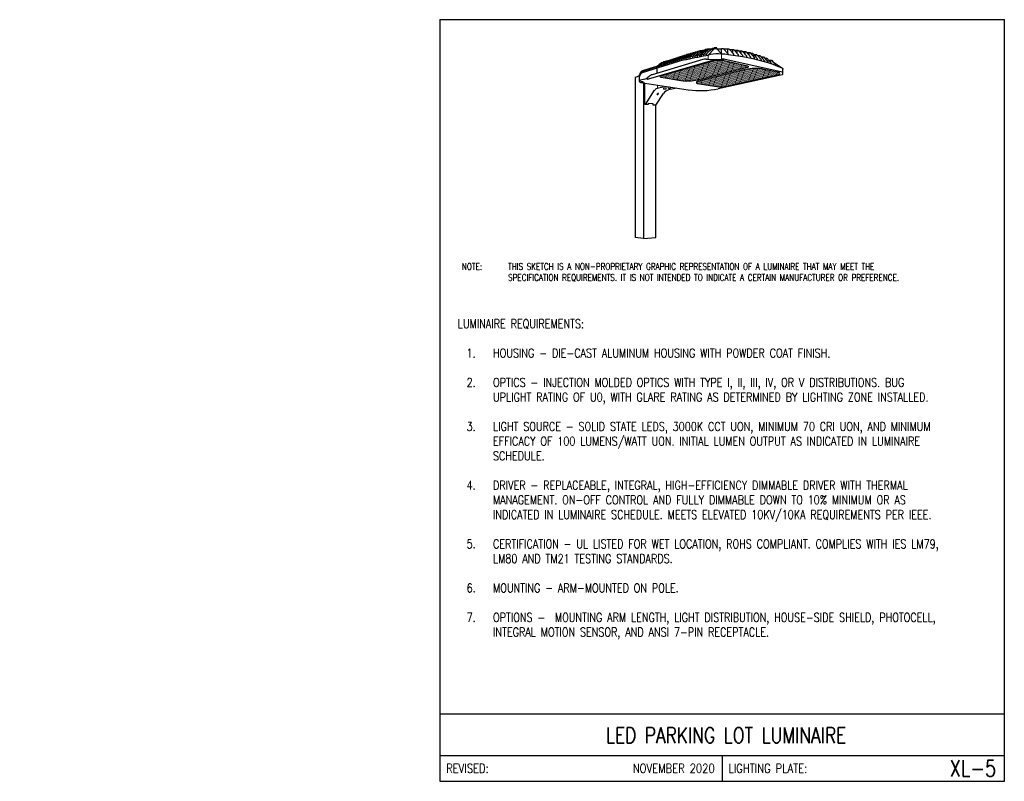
# Model space of a CAD drawing. Header units: inches. Extents: x -5.1 to 6.8, y 0 to 9.2.
import ezdxf
from ezdxf.enums import TextEntityAlignment as Align

# ---------------------------------------------------------------- set-up
doc = ezdxf.new("R2010")
doc.units = ezdxf.units.IN
doc.header["$MEASUREMENT"] = 0
doc.layers.add('E-DETL', color=10, linetype='CONTINUOUS', lineweight=30)
doc.layers.add('E-DETL-FINE', color=9, linetype='CONTINUOUS', lineweight=0)
doc.layers.add('E-DETL-TEXT', color=3, linetype='CONTINUOUS')
doc.styles.add('romans', font='ROMANS.SHX', dxfattribs={"width": 0.8})
doc.styles.get("Standard").update_dxf_attribs({"font": 'ROMANS.SHX', "width": 0.8, "height": 0.125})

msp = doc.modelspace()

# ---------------------------------------------------------------- hatches: boundary and pattern name
at = {"layer": 'E-DETL-FINE'}
h = msp.add_hatch(dxfattribs=at)
h.set_pattern_fill('DOTS', color=256, scale=0.2, angle=25)
edge = h.paths.add_edge_path()
edge.add_line((2.909, 8.451), (2.67, 8.489))
edge.add_arc((2.672, 8.501), 0.0125, 105.9895, 260.8418, ccw=False)
edge.add_line((2.669, 8.513), (3.283, 8.689))
edge.add_arc((3.366, 8.401), 0.3, 77.5991, 105.9895, ccw=False)
edge.add_line((3.43, 8.694), (3.712, 8.632))
edge.add_arc((3.709, 8.62), 0.012, -76.0584, 77.5991, ccw=False)
edge.add_line((3.712, 8.609), (3.109, 8.459))
edge.add_arc((2.988, 8.944), 0.5, 260.8418, 283.9416, ccw=False)
h = msp.add_hatch(dxfattribs=at)
h.set_pattern_fill('DOTS', color=256, scale=0.2, angle=25)
h.paths.add_polyline_path([(4.091, 8.549), (3.911, 8.588, 0.114712), (3.684, 8.586), (3.104, 8.443, 0.817521), (3.105, 8.419), (3.343, 8.381, 0.094113), (3.436, 8.383), (4.091, 8.525, 0.810981)])

# ---------------------------------------------------------------- linework, layer by layer
at = {"layer": 'E-DETL'}
for p, q in [((0, 9.188), (0, 0)), ((0, 9.188), (6.81, 9.188)), ((6.81, 0), (6.81, 9.188)), ((3.079, 8.797), (3.022, 8.74)), ((3.11, 8.803), (3.053, 8.747)), ((3.138, 8.81), (3.079, 8.752)), ((3.103, 8.797), (3.079, 8.797)), ((3.168, 8.817), (3.107, 8.758)), ((3.131, 8.803), (3.11, 8.803)), ((3.2, 8.826), (3.135, 8.762)), ((3.161, 8.81), (3.138, 8.81)), ((3.224, 8.831), (3.158, 8.766)), ((3.191, 8.817), (3.168, 8.817)), ((3.248, 8.833), (3.184, 8.77)), ((3.219, 8.826), (3.2, 8.826)), ((3.285, 8.839), (3.218, 8.774)), ((3.246, 8.831), (3.224, 8.831)), ((3.236, 8.761), (3.309, 8.834)), ((3.278, 8.833), (3.248, 8.833)), ((3.308, 8.839), (3.285, 8.839)), ((3.342, 8.836), (3.397, 8.777)), ((3.397, 8.777), (3.397, 8.841)), ((3.397, 8.841), (3.418, 8.841)), ((3.418, 8.841), (3.478, 8.776)), ((3.423, 8.835), (3.488, 8.835)), ((3.475, 8.78), (3.475, 8.835)), ((3.488, 8.835), (3.548, 8.77)), ((3.494, 8.829), (3.543, 8.829)), ((3.536, 8.783), (3.536, 8.829)), ((3.543, 8.829), (3.603, 8.764)), ((3.55, 8.821), (3.596, 8.821)), ((3.588, 8.78), (3.588, 8.821)), ((3.596, 8.821), (3.656, 8.756)), ((3.604, 8.812), (3.645, 8.812)), ((3.637, 8.777), (3.637, 8.812)), ((3.645, 8.812), (3.704, 8.747)), ((3.654, 8.802), (3.692, 8.802)), ((3.684, 8.77), (3.684, 8.802)), ((3.692, 8.802), (3.752, 8.737)), ((3.702, 8.791), (3.738, 8.791)), ((3.731, 8.761), (3.731, 8.791)), ((3.738, 8.791), (3.798, 8.726)), ((2.943, 8.702), (2.443, 8.547)), ((2.949, 8.722), (2.445, 8.564)), ((3.262, 8.687), (2.512, 8.472)), ((3.175, 8.706), (2.56, 8.524)), ((2.7, 8.678), (2.649, 8.628)), ((2.993, 8.763), (2.674, 8.661)), ((2.727, 8.686), (2.677, 8.636)), ((2.719, 8.678), (2.7, 8.678)), ((2.751, 8.693), (2.701, 8.644)), ((2.775, 8.701), (2.725, 8.652)), ((2.743, 8.686), (2.727, 8.686)), ((2.799, 8.709), (2.748, 8.659)), ((2.768, 8.693), (2.751, 8.693)), ((2.824, 8.717), (2.773, 8.667)), ((2.791, 8.701), (2.775, 8.701)), ((2.848, 8.724), (2.798, 8.675)), ((2.798, 8.659), (2.798, 8.675)), ((2.816, 8.709), (2.799, 8.709)), ((2.871, 8.731), (2.82, 8.681)), ((2.82, 8.665), (2.82, 8.681)), ((2.841, 8.717), (2.824, 8.717)), ((2.895, 8.74), (2.842, 8.688)), ((2.842, 8.672), (2.842, 8.688)), ((2.863, 8.724), (2.848, 8.724)), ((2.921, 8.747), (2.869, 8.697)), ((2.869, 8.681), (2.869, 8.697)), ((2.886, 8.731), (2.871, 8.731)), ((2.945, 8.756), (2.892, 8.704)), ((2.892, 8.688), (2.892, 8.704)), ((2.913, 8.74), (2.895, 8.74)), ((2.974, 8.766), (2.92, 8.713)), ((2.92, 8.697), (2.92, 8.713)), ((2.936, 8.747), (2.921, 8.747)), ((2.964, 8.756), (2.945, 8.756)), ((2.999, 8.773), (2.946, 8.721)), ((2.946, 8.705), (2.946, 8.721)), ((3.026, 8.781), (2.972, 8.728)), ((2.972, 8.712), (2.972, 8.728)), ((2.991, 8.766), (2.974, 8.766)), ((3.051, 8.788), (2.996, 8.734)), ((2.996, 8.718), (2.996, 8.734)), ((3.018, 8.773), (2.999, 8.773)), ((3.022, 8.724), (3.022, 8.74)), ((3.044, 8.781), (3.026, 8.781)), ((3.071, 8.788), (3.051, 8.788)), ((3.053, 8.725), (3.053, 8.747)), ((3.079, 8.73), (3.079, 8.752)), ((3.107, 8.736), (3.107, 8.758)), ((3.135, 8.741), (3.135, 8.762)), ((3.158, 8.746), (3.158, 8.766)), ((3.184, 8.751), (3.184, 8.77)), ((3.218, 8.759), (3.218, 8.774)), ((4.128, 8.554), (3.428, 8.71)), ((3.478, 8.769), (3.478, 8.776)), ((3.548, 8.759), (3.548, 8.77)), ((3.603, 8.751), (3.603, 8.764)), ((3.656, 8.743), (3.656, 8.756)), ((3.704, 8.735), (3.704, 8.747)), ((3.747, 8.782), (3.773, 8.782)), ((3.752, 8.726), (3.752, 8.737)), ((3.765, 8.763), (3.765, 8.782)), ((3.773, 8.782), (3.833, 8.717)), ((3.786, 8.768), (3.821, 8.768)), ((3.798, 8.715), (3.798, 8.726)), ((3.813, 8.74), (3.813, 8.768)), ((3.821, 8.768), (3.881, 8.703)), ((3.833, 8.707), (3.833, 8.717)), ((3.834, 8.754), (3.862, 8.754)), ((3.854, 8.734), (3.854, 8.754)), ((3.862, 8.754), (3.922, 8.689)), ((3.876, 8.739), (3.903, 8.739)), ((3.881, 8.694), (3.881, 8.703)), ((3.895, 8.717), (3.895, 8.739)), ((3.903, 8.739), (3.963, 8.674)), ((3.918, 8.722), (3.945, 8.722)), ((3.922, 8.682), (3.922, 8.689)), ((3.937, 8.701), (3.937, 8.722)), ((3.945, 8.722), (4.005, 8.657)), ((3.963, 8.671), (3.963, 8.674)), ((3.966, 8.699), (4, 8.699)), ((3.992, 8.671), (3.992, 8.699)), ((4, 8.699), (4.055, 8.639)), ((2.597, 8.617), (2.445, 8.569)), ((2.672, 8.669), (2.621, 8.619)), ((2.621, 8.542), (2.621, 8.619)), ((2.625, 8.631), (2.646, 8.647)), ((2.649, 8.612), (2.649, 8.628)), ((2.691, 8.669), (2.672, 8.669)), ((2.677, 8.62), (2.677, 8.636)), ((2.701, 8.628), (2.701, 8.644)), ((2.725, 8.636), (2.725, 8.652)), ((2.748, 8.643), (2.748, 8.659)), ((2.773, 8.651), (2.773, 8.667)), ((4.005, 8.654), (4.005, 8.657)), ((4.055, 8.636), (4.055, 8.639)), ((2.358, 8.486), (2.358, 6.56)), ((2.41, 8.442), (2.41, 8.522)), ((2.41, 8.442), (2.41, 8.442)), ((2.473, 8.472), (2.421, 8.457)), ((2.524, 8.504), (2.51, 8.492)), ((4.128, 8.523), (3.359, 8.355)), ((2.423, 8.428), (2.998, 8.342)), ((2.48, 8.165), (2.591, 8.336)), ((2.69, 8.374), (2.621, 8.357)), ((2.69, 8.374), (2.69, 8.388)), ((2.858, 8.363), (2.76, 8.34)), ((2.607, 8.155), (2.699, 8.297)), ((2.458, 6.547), (2.358, 6.56)), ((0, 0.813), (6.81, 0.813)), ((0, 0.313), (6.81, 0.313)), ((3.405, 0.313), (3.405, 0)), ((0, 0), (6.81, 0))]:
    msp.add_line(p, q, dxfattribs=at)
for points in [[(2.993, 8.763, -0.023142), (3.233, 8.823, -0.025312), (3.309, 8.834, -0.025312)], [(3.342, 8.836, -0.018128), (3.397, 8.837)], [(2.943, 8.702, -0.000551), (3.213, 8.757, -0.128554), (3.236, 8.761, -0.060799)], [(2.949, 8.722, -0.037379), (3.218, 8.774, -0.021912)], [(3.236, 8.761, -0.069547), (3.266, 8.77, -0.069547), (3.397, 8.777, -0.06617), (3.479, 8.769), (3.655, 8.743, -0.064957), (4.133, 8.603)], [(4.128, 8.523, 0.352412), (4.14, 8.538), (4.14, 8.59)], [(4.133, 8.603, -0.319041), (4.14, 8.59)], [(2.41, 8.507, 0.133863), (2.358, 8.486)]]:
    msp.add_lwpolyline(points, format="xyb", dxfattribs=at)
for points in [[(2.909, 8.451), (2.67, 8.489, -0.801526), (2.669, 8.513), (3.283, 8.689, -0.124514), (3.43, 8.694), (3.712, 8.632, -0.792999), (3.712, 8.609), (3.109, 8.459, -0.101135)], [(3.105, 8.419), (3.343, 8.381, 0.093667), (3.436, 8.383), (4.091, 8.525, 0.805121), (4.091, 8.549), (3.911, 8.588, 0.114712), (3.684, 8.586), (3.104, 8.443, 0.817521)]]:
    msp.add_lwpolyline(points, format="xyb", close=True, dxfattribs=at)
msp.add_lwpolyline([(4.013, 8.685), (4.133, 8.603)], dxfattribs=at)
msp.add_lwpolyline([(2.458, 6.547), (2.607, 6.56), (2.607, 8.155), (2.574, 8.158), (2.574, 8.171), (2.514, 8.176), (2.514, 8.163), (2.474, 8.166), (2.474, 8.42), (2.458, 8.423)], close=True, dxfattribs=at)
for centre, radius, start, end in [((3.218, 8.522), 0.189, 91.5522, 103.1719), ((3.22, 8.789), 0.0786, 265.1252, 281.873), ((3.316, 9.316), 0.609, 262.423, 277.577), ((3.36, 8.345), 0.356, 78.7175, 105.9895), ((3.405, 8.602), 0.111, 77.678, 94.2287), ((2.46, 8.522), 0.05, 107.5491, 180), ((2.46, 8.516), 0.05, 107.472, 180), ((2.567, 8.713), 0.1, 287.5491, 305.5357), ((2.705, 8.566), 0.1, 107.779, 125.5357), ((4.125, 8.54), 0.015, 0.1699, 77.4439), ((2.457, 8.502), 0.0469, 107.2625, 180), ((2.425, 8.443), 0.015, 106.1858, 261.5272), ((2.445, 8.568), 0.1, 286.1858, 310.1787), ((2.51, 8.48), 0.009, 130.1787, 286.0288), ((2.589, 8.428), 0.1, 106.5171, 130.1787), ((2.633, 8.308), 0.05, 104.1849, 147.0114), ((2.783, 8.242), 0.1, 103.5343, 146.8886), ((3.145, 9.332), 1, 261.5272, 282.343)]:
    msp.add_arc(centre, radius, start, end, dxfattribs=at)
msp.add_rational_spline([(3.342, 8.836), (3.342, 8.841), (3.342, 8.845), (3.342, 8.85), (3.325, 8.85), (3.309, 8.85), (3.309, 8.845), (3.309, 8.84), (3.309, 8.834)], [1, 1, 1, 0.707106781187, 1, 0.707106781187, 1, 1, 1], degree=2, knots=[0, 0, 0, 1, 1, 2.570796, 2.570796, 4.141593, 4.141593, 5.141593, 5.141593, 5.141593], dxfattribs=at)
at = {"layer": 'E-DETL-FINE'}
msp.add_line((3.397, 8.712), (3.397, 8.777), dxfattribs=at)
msp.add_lwpolyline([(3.309, 8.834, -0.010921), (3.342, 8.836, -0.010921)], format="xyb", dxfattribs=at)
for points in [[(3.236, 8.712), (3.236, 8.761)], [(2.628, 8.359), (2.627, 8.398)]]:
    msp.add_lwpolyline(points, dxfattribs=at)
for centre, major_axis, ratio in [((2.44, 8.437), (-0.0139, 0), 0.341366), ((2.629, 8.292), (-0.0083, -0.0111), 0.510867)]:
    msp.add_ellipse(centre, major_axis=major_axis, ratio=ratio, dxfattribs=at)
for centre in [(2.714, 8.362), (2.769, 8.372)]:
    msp.add_ellipse(centre, major_axis=(0.015, -0.0002), ratio=0.253293, start_param=6.278838, end_param=9.425709, dxfattribs=at)
for points in [[(2.729, 8.362), (2.729, 8.357), (2.729, 8.352), (2.729, 8.348), (2.714, 8.348), (2.699, 8.348), (2.699, 8.352), (2.699, 8.357), (2.699, 8.362)], [(2.784, 8.372), (2.784, 8.367), (2.784, 8.362), (2.784, 8.358), (2.769, 8.358), (2.754, 8.358), (2.754, 8.362), (2.754, 8.368), (2.754, 8.372)]]:
    msp.add_rational_spline(points, [1, 1, 1, 0.707106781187, 1, 0.707106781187, 1, 1, 1], degree=2, knots=[0, 0, 0, 1, 1, 2.570796, 2.570796, 4.141593, 4.141593, 5.141593, 5.141593, 5.141593], dxfattribs=at)

# ---------------------------------------------------------------- texts
at = {"layer": 'E-DETL', "insert": (-5.067, 0.705), "char_height": 0.125, "attachment_point": 4}
msp.add_mtext('\\A1;  \\P ', dxfattribs=at)
at = {"layer": 'E-DETL-TEXT', "style": 'romans', "width": 0.8}
msp.add_text('LED PARKING LOT LUMINAIRE', height=0.1875, dxfattribs=at).set_placement((3.454, 0.462), align=Align.CENTER)
for s, height, p in [('XL-5', 0.1969, (6.711, 0.156)), ('NOVEMBER 2020', 0.11, (3.316, 0.156))]:
    msp.add_text(s, height=height, dxfattribs=at).set_placement(p, align=Align.MIDDLE_RIGHT)
for s, p in [('REVISED:', (0.077, 0.156)), ('LIGHTING PLATE:', (3.482, 0.156))]:
    msp.add_text(s, height=0.11, dxfattribs=at).set_placement(p, align=Align.MIDDLE_LEFT)
at = {"layer": 'E-DETL-TEXT', "attachment_point": 1}
for s, insert, char_height in [('\\pxi-3,l4,t4;NOTE:^ITHIS SKETCH IS A NON-PROPRIETARY GRAPHIC REPRESENTATION OF A LUMINAIRE THAT MAY MEET THE  \\P^I^ISPECIFICATION REQUIREMENTS. IT IS NOT INTENDED TO INDICATE A CERTAIN MANUFACTURER OR PREFERENCE.', (0.187, 6.25), 0.079687), ('LUMINAIRE REQUIREMENTS:\\P\\P\\pxi-3,l4,t4;1.^IHOUSING - DIE-CAST ALUMINUM HOUSING WITH POWDER COAT FINISH.\\P\\pi0,l0,tz;\\P\\pi-3,l4,t4;2.^IOPTICS - INJECTION MOLDED OPTICS WITH TYPE I, II, III, IV, OR V DISTRIBUTIONS. BUG UPLIGHT RATING OF U0, WITH GLARE RATING AS DETERMINED BY LIGHTING ZONE INSTALLED.\\P\\pi0,l0,tz;\\P\\pi-3,l4,t4;3.^ILIGHT SOURCE - SOLID STATE LEDS, 3000K CCT UON, MINIMUM 70 CRI UON, AND MINIMUM EFFICACY OF 100 LUMENS/WATT UON. INITIAL LUMEN OUTPUT AS INDICATED IN LUMINAIRE SCHEDULE.\\P\\pi0,l0,tz;\\P\\pi-3,l4,t4;4.^IDRIVER - REPLACEABLE, INTEGRAL, HIGH-EFFICIENCY DIMMABLE DRIVER WITH THERMAL MANAGEMENT. ON-OFF CONTROL AND FULLY DIMMABLE DOWN TO 10% MINIMUM OR AS INDICATED IN LUMINAIRE SCHEDULE. MEETS ELEVATED 10KV/10KA REQUIREMENTS PER IEEE.\\P\\pi0,l0,tz;\\P\\pi-3,l4,t4;5.^ICERTIFICATION - UL LISTED FOR WET LOCATION, ROHS COMPLIANT. COMPLIES WITH IES LM79, LM80 AND TM21 TESTING STANDARDS.\\P\\pi0,l0,tz;\\P\\pi-3,l4,t4;6.^IMOUNTING - ARM-MOUNTED ON POLE.\\P\\pi0,l0,tz;\\P\\pi-3,l4,t4;7.^IOPTIONS -  MOUNTING ARM LENGTH, LIGHT DISTRIBUTION, HOUSE-SIDE SHIELD, PHOTOCELL, INTEGRAL MOTION SENSOR, AND ANSI 7-PIN RECEPTACLE.', (0.217, 5.573), 0.10625)]:
    msp.add_mtext_dynamic_manual_height_columns(s, width=6.37764, gutter_width=0.625, heights=[0], dxfattribs=dict(at, insert=insert, char_height=char_height))

doc.saveas('drawing.dxf')
